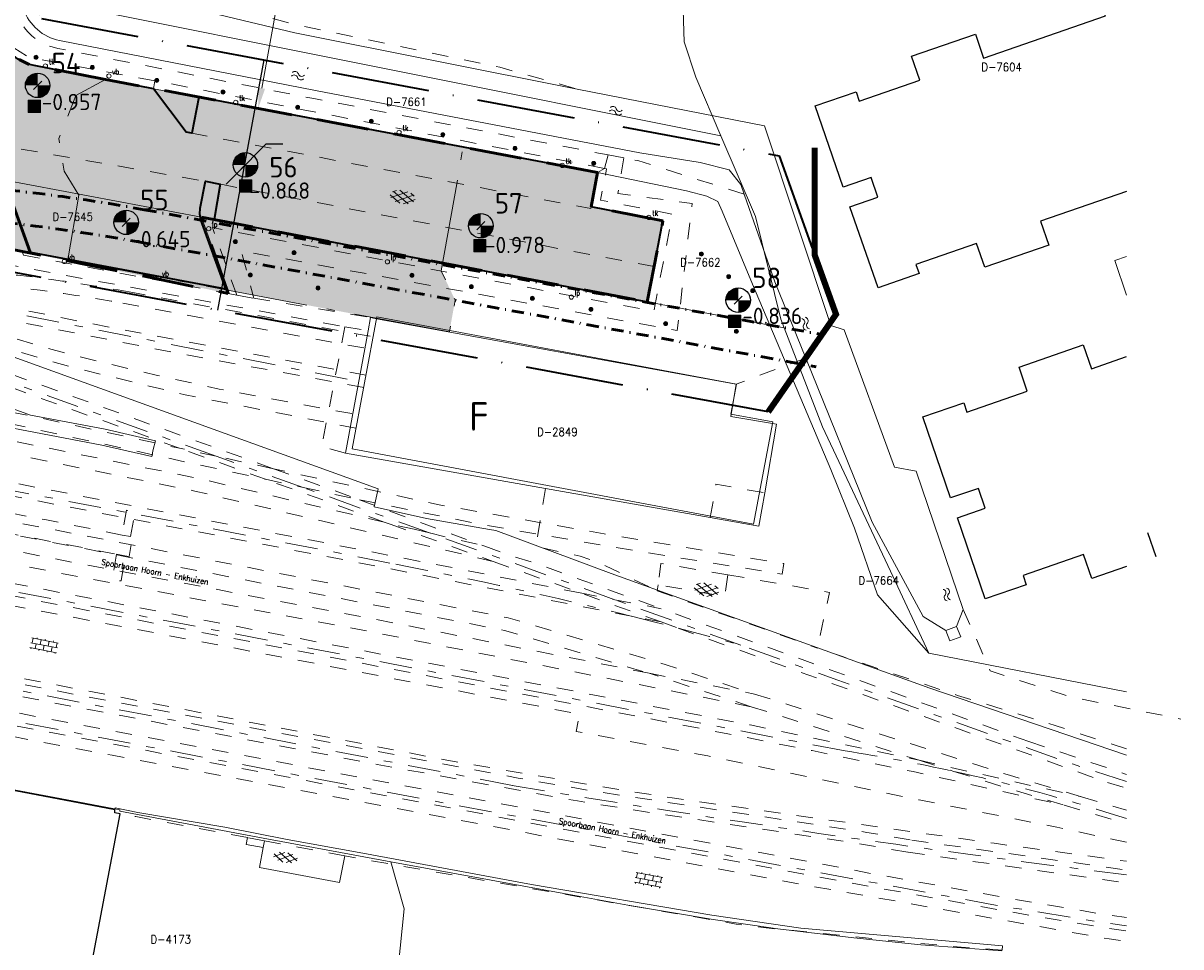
# Model space of a CAD drawing. Header units: metres. Extents: x 132072 to 132715, y 517419 to 517799.
# Tile 30 of 33: x 132571 to 132713, y 517512 to 517625. Entities that reach past the tile are written whole.
import ezdxf
from ezdxf import colors
from ezdxf.entities.mleader import LeaderData, LeaderLine
from ezdxf.enums import TextEntityAlignment as Align
from ezdxf.lldxf.tags import DXFTag
from ezdxf.math import Vec2, Vec3

# ---------------------------------------------------------------- set-up
doc = ezdxf.new("R2010")
doc.units = ezdxf.units.M
for name, pattern in [('DASHDOT', [1, 0.5, -0.25, 0, -0.25]), ('HIDDEN', [9.525, 6.35, -3.175]), ('MO-BORDER', [18.5, 12.5, -2.5, 1, -2.5]), ('NLCS-HIDDEN', [4, 2, -2]), ('XX-HART', [13, 4, -2, 1, -2, 4]), ('XX-PROJECTGRENS', [18, 12, -3, 0, -3])]:
    doc.linetypes.add(name, pattern=pattern)
doc.layers.get('0').update_dxf_attribs({"linetype": 'CONTINUOUS'})
for name, color, linetype, lineweight in [('B-XX-MO-BODEM_VERVUILING-G', 30, 'MO-BORDER', 18), ('B-XX-MO-DETAIL1-V', 253, 'CONTINUOUS', 18), ('B-XX-OG-TOPOGRAFIE_BEBOUWING_OVERIG-T35', 90, 'CONTINUOUS', 35), ('B-XX-VH-VERHARDING_ASFALT-ROOD-G', 1, 'CONTINUOUS', 35), ('GBKN AS SPOOR', 252, 'XX-HART', 13), ('GBKN BIJGEBOUW', 252, 'CONTINUOUS', 13), ('GBKN HOOFDGEBOUW', 250, 'CONTINUOUS', 25), ('GBKN KANT FUNCTIEVERSCHIL WEG', 252, 'NLCS-HIDDEN', 13), ('GBKN KANT GESLOTEN VERHARDING', 252, 'CONTINUOUS', 13), ('GBKN KANT GESLOTEN VERHARDING EIGEN TERREIN', 252, 'CONTINUOUS', 13), ('GBKN KANT VERHARDING OVERIG', 252, 'CONTINUOUS', 13), ('GBKN MUUR', 252, 'NLCS-HIDDEN', 13), ('GBKN SCHUUR', 252, 'CONTINUOUS', 13), ('GBKN SPOORRAIL', 252, 'NLCS-HIDDEN', 13), ('GBKN TALUDLIJN', 252, 'NLCS-HIDDEN', 13), ('GBKN TERREINAFSCHEIDING', 252, 'NLCS-HIDDEN', 13), ('GBKN UITSTROOMBAK', 252, 'CONTINUOUS', 13), ('GBKN VERHARDINGSSYMBOOL', 252, 'CONTINUOUS', 13), ('GBKN VLAKAFSLUITING', 252, 'NLCS-HIDDEN', 13), ('GBKN VLAKAFSLUITING BEHEER GROEN', 252, 'NLCS-HIDDEN', 13), ('GBKN VLAKAFSLUITING BEHEER WEGEN', 252, 'NLCS-HIDDEN', 13), ('GBKN WALBESCHERMING', 252, 'CONTINUOUS', 13), ('GBKN WATER', 252, 'CONTINUOUS', 13), ('GRENS MAAIVELD', 252, 'NLCS-HIDDEN', 13), ('KADASTER PERCEELNUMMER', 252, 'CONTINUOUS', 13), ('KADASTER PERCEELSGRENS', 252, 'KG-KADASTRAAL', 13), ('N-XX-KG-11 MTR GRENS', 7, 'DASHDOT', 35), ('N-XX-KG-7 MTR GRENS', 7, 'DASHDOT', 35), ('N-XX-KG-PROJECTGRENS-G', 7, 'XX-PROJECTGRENS', 35), ('N-XX-MO-BODEM_VERVUILING-V', 253, 'CONTINUOUS', 18), ('N-XX-MO-ONDERZOEK_BORING_ASFALT-S', 30, 'CONTINUOUS', 25), ('N-XX-MO-ONDERZOEK_BORING_GROND en ASFALT-S', 30, 'CONTINUOUS', 25), ('N-XX-MO-ONDERZOEK_NAP_ASFALT-S', 10, 'CONTINUOUS', 25), ('N-XX-MO-ONDERZOEK_NAP_GROND-S', 10, 'CONTINUOUS', 25), ('N-XX-MO-ONDERZOEK_PEILBUIS_ASFALT-S', 150, 'CONTINUOUS', 25), ('N-XX-MO-ONDERZOEK_PEILBUIS_GROND en ASFALT-S', 150, 'CONTINUOUS', 25), ('N-XX-MO-ONDERZOEK_VAKINDELING-S', 2, 'CONTINUOUS', 25), ('THEMA BOOM', 252, 'CONTINUOUS', 13), ('THEMA LICHTMAST', 252, 'CONTINUOUS', 13), ('THEMA OVERIGE TEKST', 252, 'CONTINUOUS', 13), ('THEMA RIOOL', 252, 'CONTINUOUS', 13), ('THEMA STRAATMEUBILAIR', 252, 'CONTINUOUS', 13), ('X-XX-AL-DETAIL1-T25', 8, 'CONTINUOUS', 25), ('X-XX-AL-REFERENTIE-G', 7, 'CONTINUOUS', 18)]:
    doc.layers.add(name, color=color, linetype=linetype, lineweight=lineweight)
doc.styles.add('NLCS-ISO', font='NLCS-ISO.ttf')
doc.styles.add('NLCS-ISO-M1000-T35', font='NLCS-ISO.ttf', dxfattribs={"height": 3.5})
doc.styles.add('Style-STANDARD', font='STANDARD.shx')
tags = doc.linetypes.add('KG-KADASTRAAL', pattern='A,5.5,-2,["K",Standard,S=1.8,R=0,X=0,Y=-0.9],-2,5.5,-2,[5,NLCS.SHX,S=0.75,R=0,X=0,Y=0],-2', length=19).pattern_tags.tags
tags[6] = DXFTag(74, 10)

# ---------------------------------------------------------------- blocks, each defined once
blk = doc.blocks.new('water')
at = {"layer": 'GBKN WATER', "extrusion": (0, 0, -1)}
for centre in [(-0.0037, 0.0003), (-0.0037, -0.0042)]:
    blk.add_arc(centre, 0.00425, 28.0725, 151.9275, dxfattribs=at)
at = {"layer": 'GBKN WATER'}
for centre in [(0.0112, 0.0043), (0.0112, -0.0002)]:
    blk.add_arc(centre, 0.00425, 208.0725, 331.9275, dxfattribs=at)
blk = doc.blocks.new('GV4')
at = {"layer": 'GBKN VERHARDINGSSYMBOOL'}
for p, q in [((0.0026, -0.009), (0.0408, 0.0128)), ((0.0037, 0.0052), (0.0132, 0.0107)), ((0.006, 0.0071), (0.0471, -0.0163)), ((0.0149, -0.0163), (0.056, 0.0071)), ((0.0212, 0.0128), (0.0594, -0.009)), ((0.0488, 0.0107), (0.0583, 0.0052)), ((0, -0.003), (0.027, -0.0185)), ((0.035, -0.0185), (0.062, -0.003))]:
    blk.add_line(p, q, dxfattribs=at)
blk = doc.blocks.new('OV4')
at = {"layer": 'GBKN VERHARDINGSSYMBOOL'}
for p, q in [((0, 0.012), (0.066, 0.012)), ((0, 0), (0.066, 0)), ((0.003, 0.012), (0.003, 0)), ((0.013, 0.015), (0.013, 0.012)), ((0.013, 0), (0.013, -0.012)), ((0.023, 0.012), (0.023, 0)), ((0.033, 0.015), (0.033, 0.012)), ((0.033, 0), (0.033, -0.012)), ((0.043, 0.012), (0.043, 0)), ((0.053, 0.015), (0.053, 0.012)), ((0.053, 0), (0.053, -0.012)), ((0.063, 0.012), (0.063, 0)), ((0, -0.012), (0.066, -0.012)), ((0.003, -0.012), (0.003, -0.015)), ((0.023, -0.012), (0.023, -0.015)), ((0.043, -0.012), (0.043, -0.015)), ((0.063, -0.012), (0.063, -0.015))]:
    blk.add_line(p, q, dxfattribs=at)
blk = doc.blocks.new('GV6')
at = {"layer": 'GBKN VERHARDINGSSYMBOOL'}
for p, q in [((0.001, -0.0034), (0.026, 0.012)), ((0.001, 0.0034), (0.0261, -0.0121)), ((0.0132, -0.0101), (0.0468, 0.0101)), ((0.0132, 0.0101), (0.0468, -0.0101)), ((0.034, 0.012), (0.059, -0.0034)), ((0.034, -0.012), (0.059, 0.0034))]:
    blk.add_line(p, q, dxfattribs=at)
blk = doc.blocks.new('tkolk')
at = {"layer": 'THEMA RIOOL'}
blk.add_circle((0, 0), 0.0262, dxfattribs=at)
at = {"layer": 'THEMA RIOOL', "style": 'Style-STANDARD', "width": 0.9}
blk.add_text('tk', height=0.0675, dxfattribs=at).set_placement((0.041, 0.019))
blk = doc.blocks.new('boom')
at = {"layer": 'THEMA BOOM'}
for radius in [0.0243, 0.0172, 0.0112, 0.00446]:
    blk.add_circle((0, 0), radius, dxfattribs=at)
blk = doc.blocks.new('lp')
at = {"layer": 'THEMA LICHTMAST'}
blk.add_circle((0, 0), 0.0262, dxfattribs=at)
at = {"layer": 'THEMA LICHTMAST', "style": 'Style-STANDARD', "width": 0.899999}
blk.add_text('lp', height=0.0675, dxfattribs=at).set_placement((0.041, 0.019))
blk = doc.blocks.new('vbord')
at = {"layer": 'THEMA STRAATMEUBILAIR'}
blk.add_circle((0, 0), 0.0262, dxfattribs=at)
at = {"layer": 'THEMA STRAATMEUBILAIR', "style": 'Style-STANDARD', "width": 0.9}
blk.add_text('vb', height=0.0675, dxfattribs=at).set_placement((0.041, 0.019))
blk = doc.blocks.new('Ondergrond_20161213')
at = {"layer": 'GBKN AS SPOOR', "flags": 128}
for points in [[(132610.89, 517581.61), (132544.31, 517594.79)], [(132461.88, 517588.62), (132609.34, 517560.44), (132616.83, 517558.96)], [(132594.85, 517572.18), (132570.43, 517580.96)], [(132671.82, 517536.11), (132459.6, 517576.81)], [(132605.47, 517568.36), (132594.85, 517572.18)], [(132620.94, 517562.8), (132605.47, 517568.36)], [(132631.09, 517531.88), (132457.38, 517565.32)], [(132643.65, 517554.62), (132637.64, 517556.8), (132620.94, 517562.8)], [(132456.62, 517561.39), (132481.6, 517556.58), (132624.42, 517529.41), (132689.78, 517517.3), (132703.62, 517515.07), (132706.28, 517514.67)], [(132659.06, 517549.06), (132643.65, 517554.62)], [(132645.66, 517552.6), (132648.52, 517551.87), (132651.39, 517551.13)], [(132651.39, 517551.13), (132655.23, 517550.11), (132659.06, 517549.06)], [(132706.28, 517532.36), (132699.77, 517534.47), (132670.95, 517544.76), (132659.06, 517549.06)], [(132703.73, 517528.6), (132706.28, 517527.81)]]:
    blk.add_lwpolyline(points, dxfattribs=at)
at = {"layer": 'GBKN AS SPOOR', "extrusion": (0, 0, -1)}
for centre, radius, start, end in [((-132516.57, 517036.32), 532.17, 100.8584, 104.0375), ((-132638.9, 517324.37), 214.28, 98.8358, 102.4637), ((-132638.92, 517324.78), 213.88, 102.4828, 107.6393)]:
    blk.add_arc(centre, radius, start, end, dxfattribs=at)
at = {"layer": 'GBKN AS SPOOR'}
blk.add_arc((132927.56, 519305.45), 1798.18, 260.50995, 262.93138, dxfattribs=at)
at = {"layer": 'GBKN BIJGEBOUW', "flags": 128}
for points in [[(132613.42, 517587.53), (132613.73, 517589.16)], [(132613.73, 517589.16), (132614.47, 517589.02)], [(132614.47, 517589.02), (132658.49, 517581.01)], [(132613.42, 517587.53), (132610.68, 517572.57)], [(132658.49, 517581.01), (132657.84, 517577.05), (132663.42, 517576.12)], [(132663.42, 517576.12), (132661.98, 517567.72)], [(132610.68, 517572.57), (132635.15, 517568.25)], [(132635.15, 517568.25), (132655.32, 517564.68)], [(132661.98, 517567.72), (132661.28, 517563.63)], [(132655.32, 517564.68), (132661.28, 517563.63)]]:
    blk.add_lwpolyline(points, dxfattribs=at)
at = {"layer": 'GBKN HOOFDGEBOUW', "flags": 128}
for points in [[(132668.14, 517615.07), (132673.16, 517616.81), (132673.55, 517615.67), (132680.95, 517618.23), (132679.93, 517621.16), (132687.77, 517623.87), (132688.78, 517620.94), (132703.7, 517626.1), (132702.27, 517630.31), (132699.89, 517629.5), (132696.6, 517639.17), (132698.97, 517639.98), (132697.54, 517644.19), (132681.32, 517638.67)], [(132671.58, 517605.15), (132668.14, 517615.07)], [(132675, 517606.33), (132671.58, 517605.15)], [(132675.84, 517603.91), (132675, 517606.33)], [(132672.42, 517602.73), (132675.84, 517603.91)], [(132706.28, 517604.61), (132695.74, 517600.96), (132696.75, 517598.03), (132688.91, 517595.32), (132687.89, 517598.25), (132680.48, 517595.68), (132680.87, 517594.54), (132675.85, 517592.81)], [(132675.85, 517592.81), (132672.42, 517602.73)], [(132693.12, 517583.11), (132700.95, 517585.82)], [(132700.95, 517585.82), (132701.97, 517582.89), (132706.28, 517584.38)], [(132681.33, 517577.01), (132686.34, 517578.73), (132686.73, 517577.59), (132694.12, 517580.16), (132693.12, 517583.11)], [(132684.74, 517567.08), (132681.33, 517577.01)], [(132688.13, 517568.24), (132684.74, 517567.08)], [(132688.97, 517565.81), (132688.13, 517568.24)], [(132685.57, 517564.65), (132688.97, 517565.81)], [(132688.98, 517554.72), (132685.57, 517564.65)], [(132708.85, 517562.86), (132709.86, 517559.92)], [(132701, 517560.16), (132693.61, 517557.59), (132694, 517556.46), (132688.98, 517554.72)], [(132706.28, 517558.69), (132702.02, 517557.23), (132701, 517560.16)], [(132582.43, 517528.88), (132556.29, 517533.86)], [(132583.08, 517528.4), (132582.41, 517528.52), (132582.43, 517528.65), (132582.43, 517528.88)], [(132578.39, 517503.61), (132583.08, 517528.4)]]:
    blk.add_lwpolyline(points, dxfattribs=at)
at = {"layer": 'GBKN KANT FUNCTIEVERSCHIL WEG', "flags": 128}
for points in [[(132640.72, 517602.71), (132640.69, 517602.51), (132591.85, 517611.74)], [(132648.44, 517595.4), (132595.33, 517605.49)]]:
    blk.add_lwpolyline(points, dxfattribs=at)
at = {"layer": 'GBKN KANT GESLOTEN VERHARDING', "flags": 128}
for points in [[(132572.55, 517620.02), (132587.18, 517617.16)], [(132587.18, 517617.16), (132591.16, 517611.87), (132591.85, 517611.74)], [(132591.85, 517611.74), (132592.72, 517616.16), (132641.53, 517606.93)], [(132596.03, 517592.68), (132572.1, 517597.19), (132567.48, 517609.85), (132567.04, 517610.48)], [(132641.53, 517606.93), (132640.72, 517602.71)], [(132596.03, 517592.68), (132592.97, 517601.12), (132592.82, 517601.83), (132592.86, 517602.54), (132593.52, 517605.85)], [(132593.52, 517605.85), (132595.33, 517605.49)], [(132648.44, 517595.4), (132647.61, 517591.09), (132594.58, 517601.17), (132595.33, 517605.49)], [(132640.72, 517602.71), (132649.53, 517601.02), (132648.44, 517595.4)]]:
    blk.add_lwpolyline(points, dxfattribs=at)
at = {"layer": 'GBKN KANT GESLOTEN VERHARDING'}
blk.add_arc((132573.6, 517625.35), 5.44, 199.7225, 258.8596, dxfattribs=at)
at = {"layer": 'GBKN KANT GESLOTEN VERHARDING EIGEN TERREIN', "flags": 128}
for points in [[(132600.58, 517524.26), (132598.52, 517524.65), (132598.65, 517525.5)], [(132600.58, 517524.26), (132600.74, 517525.1)], [(132610.58, 517523.26), (132609.94, 517519.99), (132600.13, 517521.84), (132600.58, 517524.26)]]:
    blk.add_lwpolyline(points, dxfattribs=at)
at = {"layer": 'GBKN KANT VERHARDING OVERIG', "flags": 128}
blk.add_lwpolyline([(132582.43, 517528.88), (132582.46, 517529.14), (132585.23, 517528.57), (132595.88, 517526.77), (132603.53, 517525.24), (132612.78, 517523.59), (132633.43, 517519.74), (132655.51, 517515.98), (132666.39, 517514.41), (132691.08, 517512.23), (132691.04, 517511.72)], dxfattribs=at)
at = {"layer": 'GBKN MUUR', "flags": 128}
for points in [[(132598.65, 517525.5), (132585.01, 517528.06), (132583.08, 517528.4)], [(132600.74, 517525.1), (132598.65, 517525.5)], [(132610.58, 517523.26), (132600.74, 517525.1)], [(132691.04, 517511.72), (132684.48, 517512.2), (132661.85, 517514.47), (132658.48, 517514.91), (132613.55, 517522.7), (132610.58, 517523.26)]]:
    blk.add_lwpolyline(points, dxfattribs=at)
at = {"layer": 'GBKN SCHUUR', "flags": 128}
blk.add_lwpolyline([(132706.28, 517596.63), (132704.82, 517596.14), (132706.25, 517591.89), (132706.28, 517591.91)], dxfattribs=at)
at = {"layer": 'GBKN SPOORRAIL', "flags": 128}
for points in [[(132463.69, 517597.97), (132541.55, 517583.08), (132572.13, 517577.13), (132590.35, 517573.16)], [(132611.95, 517575.62), (132591.06, 517579.7), (132577.73, 517582.97), (132573.79, 517584.04), (132568.25, 517585.72), (132544.8, 517593.16), (132535.93, 517595.63), (132530.68, 517596.9)], [(132463.39, 517596.41), (132568.24, 517576.47), (132600.87, 517569.36)], [(132615.41, 517564.12), (132592.58, 517569.49), (132524.33, 517583.26), (132491.74, 517589.67), (132480.43, 517591.69), (132463.03, 517594.54)], [(132613.17, 517582.11), (132582.64, 517587.82), (132552.14, 517593.88), (132547.94, 517594.77)], [(132628.76, 517559.3), (132592.23, 517567.92), (132524.02, 517581.69), (132491.44, 517588.09), (132480.15, 517590.12), (132462.73, 517593)], [(132612.89, 517580.62), (132589.69, 517584.88), (132567.18, 517589.32), (132551.41, 517592.52)], [(132551.41, 517592.52), (132568.02, 517587.25), (132573.33, 517585.65), (132577.2, 517584.59), (132587.64, 517582.07), (132595.22, 517580.41), (132612.26, 517577.25)], [(132584.18, 517592.31), (132614.06, 517586.8)], [(132583.42, 517590.91), (132613.77, 517585.28)], [(132639.41, 517555.46), (132615.09, 517560.24), (132550, 517572.77), (132518.28, 517578.56), (132462.03, 517589.37)], [(132645.66, 517552.6), (132614.78, 517558.67), (132549.71, 517571.19), (132517.99, 517576.99), (132461.73, 517587.83)], [(132461.23, 517585.25), (132630.58, 517552.4), (132649.92, 517546.66), (132660.74, 517543.07)], [(132460.95, 517583.81), (132630.12, 517550.86), (132647.84, 517545.61)], [(132647.84, 517545.61), (132614.17, 517552.24), (132577.31, 517559.2), (132544.41, 517565.61), (132460.48, 517581.35)], [(132569.75, 517582.23), (132601.86, 517570.65)], [(132660.33, 517541.52), (132613.86, 517550.67), (132577.01, 517557.62), (132544.11, 517564.04), (132460.18, 517579.79)], [(132590.35, 517573.16), (132570.22, 517580.42)], [(132459.74, 517577.56), (132543.8, 517561.63), (132660.2, 517539.28), (132680.87, 517534.96)], [(132459.46, 517576.06), (132535.74, 517561.68), (132657.46, 517538.2), (132667.8, 517536.14), (132680.14, 517533.57), (132698.65, 517529.45)], [(132594.85, 517572.18), (132590.35, 517573.16)], [(132600.87, 517569.36), (132590.35, 517573.16)], [(132601.86, 517570.65), (132594.85, 517572.18)], [(132612.36, 517566.86), (132627.63, 517563.77), (132645.99, 517560.63), (132664.1, 517557.75), (132664.34, 517559.05), (132642.34, 517562.68), (132622.14, 517566.23), (132601.86, 517570.65)], [(132601.86, 517570.65), (132612.36, 517566.86)], [(132600.87, 517569.36), (132605.47, 517568.36)], [(132615.41, 517564.12), (132600.87, 517569.36)], [(132605.47, 517568.36), (132612.36, 517566.86)], [(132457.52, 517566.04), (132500, 517557.9), (132522.08, 517553.51), (132631.82, 517532.78), (132640.36, 517531.28), (132674.5, 517526.13), (132679.99, 517525.17)], [(132612.36, 517566.86), (132627.71, 517561.19)], [(132457.23, 517564.54), (132500, 517556.43), (132523.55, 517551.66), (132579.23, 517541.19), (132614.54, 517534.45), (132639.06, 517529.98), (132647.39, 517528.65), (132672.96, 517524.84), (132679.54, 517523.69)], [(132616.15, 517563.85), (132615.41, 517564.12)], [(132619.07, 517563.24), (132616.15, 517563.85)], [(132616.15, 517563.85), (132628.76, 517559.3)], [(132619.07, 517563.24), (132620.94, 517562.8)], [(132620.94, 517562.8), (132627.71, 517561.19)], [(132456.77, 517562.15), (132675.23, 517521.06), (132694.64, 517517.57), (132704.37, 517515.95), (132706.28, 517515.69)], [(132456.49, 517560.68), (132627.63, 517528.35), (132674.94, 517519.49), (132694.37, 517515.99), (132704.14, 517514.36), (132706.28, 517514.07)], [(132627.71, 517561.19), (132630.89, 517560.02), (132634.04, 517559.04), (132649.31, 517553.51)], [(132628.76, 517559.3), (132639.41, 517555.46)], [(132649.29, 517551.89), (132639.41, 517555.46)], [(132639.41, 517555.46), (132643.65, 517554.62)], [(132643.65, 517554.62), (132649.31, 517553.51)], [(132694.33, 517537.25), (132649.31, 517553.51)], [(132649.29, 517551.89), (132645.66, 517552.6)], [(132649.29, 517551.89), (132651.39, 517551.13)], [(132651.39, 517551.13), (132703.94, 517532.24)], [(132660.33, 517541.52), (132647.84, 517545.61)], [(132647.84, 517545.61), (132660.74, 517543.07)], [(132660.74, 517543.07), (132691.96, 517533.12), (132700.76, 517530.49)], [(132660.33, 517541.52), (132680.87, 517534.96)], [(132694.33, 517537.25), (132706.28, 517533.23)], [(132680.87, 517534.96), (132685.15, 517533.6)], [(132680.87, 517534.96), (132700.76, 517530.49)], [(132685.15, 517533.6), (132691.48, 517531.59), (132698.65, 517529.45)], [(132703.94, 517532.24), (132706.28, 517531.52)], [(132700.76, 517530.49), (132706.28, 517528.84)], [(132698.65, 517529.45), (132706.28, 517527.17)], [(132679.99, 517525.17), (132706.28, 517521.53)], [(132679.54, 517523.69), (132706.28, 517519.95)]]:
    blk.add_lwpolyline(points, dxfattribs=at)
at = {"layer": 'GBKN SPOORRAIL', "extrusion": (0, 0, -1)}
for centre, radius, start, end in [((-132546.83, 517389.78), 205.94, 94.3289, 100.451), ((-132543.67, 517371.56), 222.93, 94.2576, 100.2708)]:
    blk.add_arc(centre, radius, start, end, dxfattribs=at)
at = {"layer": 'GBKN TALUDLIJN', "flags": 128}
blk.add_lwpolyline([(132588.67, 517632.6), (132589.83, 517629.42), (132589.94, 517629.09), (132604.09, 517625.14), (132629.56, 517619.81), (132639.02, 517617.15)], dxfattribs=at)
at = {"layer": 'GBKN TERREINAFSCHEIDING', "flags": 128}
for points in [[(132571.26, 517596.82), (132571.06, 517597.32)], [(132571.26, 517596.82), (132596.3, 517592.12)], [(132596.3, 517592.12), (132597.36, 517591.92)], [(132597.36, 517591.92), (132599.45, 517591.53)], [(132599.45, 517591.53), (132613.73, 517589.16)], [(132686.28, 517553.43), (132689.58, 517545.91), (132699.45, 517542.71), (132712.92, 517540.01)]]:
    blk.add_lwpolyline(points, dxfattribs=at)
at = {"layer": 'GBKN UITSTROOMBAK', "flags": 128}
for points in [[(132685.46, 517551.32), (132684.14, 517550.84)], [(132685.46, 517551.32), (132685.98, 517550.08), (132684.64, 517549.57), (132684.14, 517550.84)]]:
    blk.add_lwpolyline(points, dxfattribs=at)
at = {"layer": 'GBKN VLAKAFSLUITING', "flags": 128}
blk.add_lwpolyline([(132667.01, 517584.2), (132658.49, 517581.01)], dxfattribs=at)
at = {"layer": 'GBKN VLAKAFSLUITING BEHEER GROEN', "flags": 128}
for points in [[(132587.31, 517618.16), (132571.98, 517621), (132570.07, 517622.2), (132566.58, 517631.83), (132563.54, 517640.24), (132536.82, 517714.77), (132534.23, 517721.95)], [(132536.36, 517722.65), (132536.67, 517720.72), (132545.62, 517695.68), (132558.3, 517660.5), (132570.31, 517626.58), (132570.6, 517625.85), (132570.89, 517625.33), (132571.36, 517624.63), (132571.72, 517624.21), (132572.27, 517623.68), (132572.84, 517623.24), (132573.45, 517622.86), (132574.09, 517622.54), (132574.77, 517622.3), (132575.46, 517622.12), (132606.8, 517615.97), (132642.82, 517609.08)], [(132587.31, 517618.16), (132587.18, 517617.16)], [(132642.35, 517607.43), (132587.31, 517618.16)], [(132644.72, 517608.72), (132644.01, 517604.35), (132653.1, 517603.14), (132651.28, 517587.57), (132597.9, 517597.34), (132599.45, 517591.53)], [(132642.82, 517609.08), (132642.35, 517607.43)], [(132644.72, 517608.72), (132642.82, 517609.08)], [(132659.45, 517604.28), (132646.46, 517608.38), (132644.72, 517608.72)], [(132597.36, 517591.92), (132594.37, 517600.19), (132648.4, 517589.92), (132650.7, 517601.82), (132641.89, 517603.54), (132642.63, 517607.37), (132642.35, 517607.43)], [(132641.53, 517606.93), (132642.35, 517607.43)], [(132596.03, 517592.68), (132596.3, 517592.12)]]:
    blk.add_lwpolyline(points, dxfattribs=at)
at = {"layer": 'GBKN VLAKAFSLUITING BEHEER WEGEN', "flags": 128}
blk.add_lwpolyline([(132567.04, 517610.48), (132593.52, 517605.85)], dxfattribs=at)
at = {"layer": 'GBKN WALBESCHERMING', "flags": 128}
for points in [[(132639.02, 517617.15), (132604.48, 517624.01), (132589.79, 517627.53), (132588.13, 517629.23), (132586.12, 517634.59), (132577.86, 517631.77)], [(132575.65, 517623.1), (132606.99, 517616.95), (132646.7, 517609.35), (132654.1, 517608.15), (132657.65, 517607.27), (132659.04, 517605.46), (132659.45, 517604.28)], [(132686.28, 517553.43), (132680.52, 517570.34), (132677.88, 517570.83), (132671.69, 517587.66), (132670.08, 517588.18), (132661.94, 517612.66), (132639.02, 517617.15)], [(132659.45, 517604.28), (132663.23, 517593.55), (132667.01, 517584.2)], [(132667.01, 517584.2), (132675.14, 517564.11), (132681.36, 517552.57), (132684.14, 517550.84)], [(132685.46, 517551.32), (132686.28, 517553.43)]]:
    blk.add_lwpolyline(points, dxfattribs=at)
at = {"layer": 'GBKN WALBESCHERMING'}
blk.add_arc((132576.79, 517628.86), 5.87, 199.4496, 258.8952, dxfattribs=at)
at = {"layer": 'GRENS MAAIVELD', "flags": 128}
for points in [[(132583.33, 517562.54), (132573.88, 517564.42), (132454.76, 517587.29), (132358.26, 517605.72), (132296.97, 517617.57), (132273.52, 517621.99), (132216.41, 517633.12), (132194.2, 517637.28), (132163.25, 517643.24), (132163.16, 517642.75)], [(132313.32, 517611.94), (132397.95, 517595.65), (132518.06, 517572.69), (132582.65, 517560.19)], [(132556.81, 517597.94), (132610.6, 517588.04)], [(132706.28, 517524.92), (132697.75, 517526.76), (132680.88, 517530.12), (132655.03, 517535.49), (132638.92, 517538.47), (132639.33, 517540.61), (132557.65, 517556.23), (132531.54, 517561.13), (132503.28, 517566.64), (132368.14, 517592.56), (132367.47, 517588.84)], [(132367.36, 517588.2), (132367.32, 517587.93), (132367.31, 517587.77), (132420.18, 517577.66), (132419.71, 517574.47), (132451.3, 517568.22), (132457.69, 517566.95), (132478.51, 517562.83), (132624.42, 517534.72), (132644.73, 517531.27), (132650.66, 517530.35), (132690.07, 517524.79), (132706.28, 517522.6)], [(132610.6, 517588.04), (132607.75, 517573.37), (132610.68, 517572.57)], [(132610.6, 517588.04), (132613.42, 517587.53)], [(132655.32, 517564.68), (132656.01, 517568.75), (132661.98, 517567.72)], [(132635.15, 517568.25), (132633.98, 517561.12), (132639.39, 517559.93), (132641.9, 517559.07), (132648.81, 517555.71)], [(132584.35, 517562.34), (132584.9, 517565.42), (132583.86, 517565.59), (132583.33, 517562.54)], [(132584.35, 517562.34), (132583.33, 517562.54)], [(132583.67, 517559.99), (132584.18, 517559.9), (132584.59, 517562.29), (132584.35, 517562.34)], [(132582.65, 517560.19), (132582.14, 517557.13), (132583.2, 517556.91), (132583.67, 517559.99)], [(132582.65, 517560.19), (132583.67, 517559.99)], [(132459.8, 517558.96), (132521.17, 517547.09), (132582.09, 517535.57), (132667.72, 517519.54), (132704.15, 517513.08), (132706.28, 517512.76)], [(132657.48, 517557.66), (132649.28, 517559.06), (132648.93, 517556.44)], [(132657.48, 517557.66), (132657.08, 517555.02), (132648.93, 517556.44)], [(132657.48, 517557.66), (132669.9, 517555.52), (132668.44, 517548.69)], [(132648.93, 517556.44), (132648.81, 517555.71)], [(132648.81, 517555.71), (132668.44, 517548.69)], [(132706.28, 517536.34), (132697.53, 517539.21), (132685.59, 517542.91), (132671.51, 517547.66), (132668.44, 517548.69)]]:
    blk.add_lwpolyline(points, dxfattribs=at)
at = {"layer": 'KADASTER PERCEELSGRENS', "flags": 128}
for points in [[(132641.53, 517606.93), (132592.72, 517616.16), (132587.18, 517617.16), (132572.55, 517620.02), (132571.95, 517620.17), (132571.36, 517620.4), (132570.81, 517620.68), (132570.3, 517621.03), (132569.82, 517621.44), (132569.4, 517621.9), (132569.03, 517622.4), (132568.73, 517622.94), (132568.48, 517623.52), (132560.42, 517646.1)], [(132568.51, 517644.49), (132574.27, 517627.91), (132656.62, 517611.41)], [(132648.15, 517636.95), (132648.37, 517636.34), (132651.95, 517628.15), (132652.13, 517622.93), (132653.56, 517618.58), (132656.62, 517611.41)], [(132706.28, 517535.58), (132682.2, 517543.78), (132643.2, 517557.81), (132629.08, 517563.1), (132628.29, 517563.2), (132620.6, 517564.58), (132614.16, 517566), (132614.66, 517568.19), (132552.24, 517590.77), (132552.15, 517588.67), (132551.45, 517586.83), (132535.25, 517592.55), (132520.29, 517595.77), (132510.1, 517597.83), (132498, 517601.39), (132497.57, 517600.1), (132490.95, 517602.32), (132491.32, 517603.41), (132472.14, 517609.14), (132468.48, 517610.43), (132466.3, 517611.1), (132468.59, 517622.82)], [(132656.62, 517611.41), (132660.84, 517601.54), (132663.96, 517588.97), (132664.37, 517587.91)], [(132647.61, 517591.09), (132648.44, 517595.4), (132649.53, 517601.02), (132640.72, 517602.71), (132641.53, 517606.93)], [(132652.42, 517604.67), (132641.53, 517606.93)], [(132593.04, 517601.46), (132593.09, 517601.33), (132594.64, 517597.01), (132596.29, 517592.56), (132585.37, 517594.6), (132571.93, 517597.15), (132568.76, 517606.02)], [(132568.76, 517606.02), (132593.04, 517601.46)], [(132465.01, 517604.48), (132469.69, 517603.56), (132494.27, 517598.58), (132493.78, 517596.41), (132496.04, 517595.69), (132519.43, 517591.22), (132541.58, 517586.54), (132551.14, 517584.27), (132569.82, 517579.34), (132569.55, 517578.16), (132572.12, 517577.23), (132581.24, 517575.49), (132587.39, 517574.09), (132587.14, 517573.02), (132586.95, 517572.15), (132580.84, 517573.53), (132559.85, 517577.53), (132529.12, 517583.59), (132504.37, 517588.56), (132489.48, 517591.95), (132463.55, 517597)], [(132652.42, 517604.67), (132654.9, 517604.01), (132656.24, 517603.36)], [(132656.76, 517602.2), (132656.24, 517603.36)], [(132593.04, 517601.46), (132594.58, 517601.17), (132647.61, 517591.09)], [(132656.76, 517602.2), (132660.47, 517593.27), (132662.6, 517588.24)], [(132647.61, 517591.09), (132662.6, 517588.24)], [(132662.96, 517576.39), (132660.6, 517563.86), (132611.48, 517573.09), (132614.52, 517589.26), (132658.52, 517580.99), (132657.84, 517577.35), (132662.96, 517576.39)], [(132662.6, 517588.24), (132670.08, 517570.56), (132672.99, 517563.36), (132675.79, 517555.21)], [(132662.6, 517588.24), (132664.37, 517587.91)], [(132664.37, 517587.91), (132669.05, 517575.79), (132677.36, 517558.1), (132682.06, 517548.06)], [(132675.79, 517555.21), (132682.06, 517548.06)], [(132682.06, 517548.06), (132706.28, 517543.32)], [(132533.84, 517538.17), (132577.89, 517529.86), (132583.06, 517528.88), (132583.03, 517528.71), (132600.59, 517525.43), (132616.2, 517522.52)], [(132615.85, 517497.08), (132617.86, 517516.75), (132616.2, 517522.52)], [(132616.2, 517522.52), (132628.48, 517520.27), (132639.4, 517518.27), (132645.21, 517517.22), (132655.66, 517515.45), (132663.59, 517514.34), (132672.91, 517513.2), (132681.09, 517512.35), (132691.01, 517511.62)]]:
    blk.add_lwpolyline(points, dxfattribs=at)
at = {"layer": 'GBKN VERHARDINGSSYMBOOL', "xscale": 50, "yscale": 50, "zscale": 10}
for name, p, rotation in [('GV4', (132616.17, 517604.32), 349.5106101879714), ('GV4', (132653.36, 517556.24), 349.6900296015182), ('OV4', (132572.16, 517549.35), 348.9933358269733), ('GV6', (132601.84, 517523.33), 349.6336773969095), ('OV4', (132646.14, 517520.62), 349.1620895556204)]:
    blk.add_blockref(name, p, dxfattribs=dict(at, rotation=rotation))
at = {"layer": 'GBKN WATER', "xscale": 100, "yscale": 100, "zscale": 10}
for p, rotation in [((132604.12, 517618.93), 348.0493527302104), ((132643.04, 517614.65), 347.4090493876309), ((132667.27, 517587.72), 111.2267682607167), ((132684.52, 517554.55), 109.214311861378)]:
    blk.add_blockref('water', p, dxfattribs=dict(at, rotation=rotation))
at = {"layer": 'THEMA BOOM', "xscale": 10, "yscale": 10}
for p in [(132572.8, 517621.03), (132579.67, 517619.79), (132587.57, 517618.2), (132595.68, 517616.78), (132604.8, 517614.92), (132613.84, 517613.21), (132622.58, 517611.55), (132631.42, 517609.87), (132641.05, 517608.04), (132597.17, 517598.46), (132604.37, 517597.12), (132654.24, 517596.94), (132599.01, 517594.38), (132618.8, 517594.34), (132657.57, 517594.16), (132607.3, 517592.77), (132626.07, 517592.96), (132660.51, 517592.47), (132633.54, 517591.53), (132640.71, 517590.17), (132649.85, 517588.42), (132658.52, 517587.48)]:
    blk.add_blockref('boom', p, dxfattribs=at)
at = {"layer": 'THEMA LICHTMAST', "xscale": 10, "yscale": 10}
for p in [(132593.92, 517600.05), (132615.79, 517595.99), (132638.31, 517591.67)]:
    blk.add_blockref('lp', p, dxfattribs=at)
at = {"layer": 'THEMA RIOOL', "xscale": 10, "yscale": 10}
for p in [(132573.94, 517619.97), (132597.23, 517615.51), (132617.23, 517611.84), (132637.2, 517607.79), (132647.81, 517601.42)]:
    blk.add_blockref('tkolk', p, dxfattribs=at)
at = {"layer": 'THEMA STRAATMEUBILAIR', "xscale": 10, "yscale": 10}
for p in [(132581.7, 517618.74), (132576.26, 517596.03), (132587.79, 517594.01)]:
    blk.add_blockref('vbord', p, dxfattribs=at)
at = {"layer": 'KADASTER PERCEELNUMMER', "style": 'Style-STANDARD'}
for s, p in [('D-7604', (132690.98, 517619.84)), ('D-7661', (132618.12, 517615.57)), ('D-7645', (132577.27, 517601.5)), ('D-7662', (132654.1, 517595.93)), ('D-2849', (132636.6, 517575.16)), ('D-7664', (132675.94, 517556.97)), ('D-4173', (132589.28, 517513.03))]:
    blk.add_text(s, height=1, dxfattribs=at).set_placement(p, align=Align.MIDDLE_CENTER)
at = {"layer": 'THEMA OVERIGE TEKST', "style": 'Style-STANDARD'}
for rotation, p in [(349.2202, (132587.35, 517558.02)), (349.3833, (132643.34, 517526.32))]:
    blk.add_text('Spoorbaan Hoorn - Enkhuizen', height=0.7, rotation=rotation, dxfattribs=at).set_placement(p, align=Align.MIDDLE_CENTER)
blk = doc.blocks.new('SMO-BODEM_BORING_01-SO')
h = blk.add_hatch(color=256)
h.dxf.hatch_style = 1
h.paths.add_polyline_path([(0, 1.5, 0.414214), (-1.5, 0), (0, 0)])
h = blk.add_hatch(color=256)
h.dxf.hatch_style = 1
h.paths.add_polyline_path([(0, 0), (1.5, 0, -0.414214), (0, -1.5)])
at = {"color": 0, "linetype": 'Continuous'}
blk.add_circle((0, 0), 1.5, dxfattribs=at)
at = {"style": 'NLCS-ISO'}
blk.add_attdef('NR', (1.72, 1.49), '', height=2.5, dxfattribs=at)
blk = doc.blocks.new('MV-niveau')
for p, q in [((-0.5, -0.5), (0.5, 0.5)), ((-0.5, 0.5), (0.5, -0.5))]:
    blk.add_line(p, q)
at = {"style": 'NLCS-ISO'}
blk.add_attdef('MV', (0.5, 0.5), '', height=2, dxfattribs=at)
blk = doc.blocks.new('SMO-BODEM_PEILBUIS_1FILTER_HANDMATIG-SO')
blk.add_hatch(color=256).paths.add_polyline_path([(-1.06, -1.07, 0.666398), (1.5, 0, 0.198311), (1.06, 1.06)])
at = {"color": 0, "linetype": 'Continuous'}
blk.add_line((2.56, 2.56), (4.57, 2.56), dxfattribs=at)
at = {"color": 0, "linetype": 'Continuous', "flags": 128}
for points in [[(-1.06, -1.07), (2.56, 2.56)], [(-2.34, -2.35), (-1.06, -1.07)]]:
    blk.add_lwpolyline(points, dxfattribs=at)
at = {"color": 0, "linetype": 'Continuous'}
blk.add_circle((0, 0), 1.5, dxfattribs=at)
at = {"style": 'NLCS-ISO'}
blk.add_attdef('NR', (2.93, -1.54), '', height=2.5, dxfattribs=at)

msp = doc.modelspace()

# ---------------------------------------------------------------- hatches: boundary and pattern name
at = {"layer": 'B-XX-MO-DETAIL1-V', "transparency": 33554646}
h = msp.add_hatch(color=151, dxfattribs=at)
h.dxf.hatch_style = 1
h.paths.add_polyline_path([(132490.95, 517720.92), (132490.73, 517714.02), (132486.7, 517710.63), (132473.57, 517637.82), (132475.31, 517631.05), (132507.64, 517625.08), (132508.97, 517624.34), (132510.18, 517622.52), (132510.29, 517620.66), (132509.28, 517615.15), (132562.8, 517605.72), (132567.15, 517598.06), (132596.3, 517592.12), (132593.04, 517601.46), (132647.61, 517591.09), (132649.53, 517601.02), (132640.72, 517602.71), (132641.53, 517606.93), (132581.3, 517618.31), (132571.95, 517620.17), (132570.7, 517620.76), (132569.41, 517621.89), (132568.72, 517622.95), (132531.99, 517725.61), (132531.84, 517727.45), (132532.36, 517729.25), (132533.64, 517731.1), (132520.7, 517728.3), (132522.54, 517727.2), (132524.07, 517724.87), (132524.82, 517722.42), (132515.2, 517725.34)])
at = {"layer": 'B-XX-MO-DETAIL1-V'}
h = msp.add_hatch(color=190, dxfattribs=at)
h.dxf.hatch_style = 1
h.paths.add_polyline_path([(132576.67, 517596.22), (132578.03, 517604.15), (132576.21, 517607.07), (132575.59, 517611.09), (132577.64, 517616.35), (132581.3, 517618.31), (132625.07, 517610.05), (132622.39, 517594.87), (132624.09, 517591.29), (132623.38, 517587.4)])
at = {"layer": 'N-XX-MO-BODEM_VERVUILING-V', "transparency": 33554559}
h = msp.add_hatch(color=150, dxfattribs=at)
h.dxf.hatch_style = 1
h.paths.add_polyline_path([(132571.82, 517615.79), (132573.32, 517615.79), (132573.32, 517614.29), (132571.82, 517614.29)])
h = msp.add_hatch(color=82, dxfattribs=at)
h.dxf.hatch_style = 1
h.paths.add_polyline_path([(132597.69, 517606.02), (132599.19, 517606.02), (132599.19, 517604.52), (132597.69, 517604.52)])
h = msp.add_hatch(color=82, dxfattribs=at)
h.dxf.hatch_style = 1
h.paths.add_polyline_path([(132626.36, 517598.71), (132627.86, 517598.71), (132627.86, 517597.21), (132626.36, 517597.21)])
h = msp.add_hatch(color=150, dxfattribs=at)
h.dxf.hatch_style = 1
h.paths.add_polyline_path([(132657.55, 517589.46), (132659.05, 517589.46), (132659.05, 517587.96), (132657.55, 517587.96)])

# ---------------------------------------------------------------- linework, layer by layer
at = {"layer": 'B-XX-MO-BODEM_VERVUILING-G', "color": 190, "flags": 128}
msp.add_lwpolyline([(132576.67, 517596.22), (132578.03, 517604.15), (132576.21, 517607.07), (132575.59, 517611.09), (132577.64, 517616.35), (132581.3, 517618.31), (132625.07, 517610.05), (132622.39, 517594.87), (132624.09, 517591.29), (132623.38, 517587.4)], close=True, dxfattribs=at)
at = {"layer": 'B-XX-VH-VERHARDING_ASFALT-ROOD-G'}
for points in [[(132567.48, 517609.85), (132572.1, 517597.19), (132596.03, 517592.68), (132592.97, 517601.12), (132592.82, 517601.83), (132592.86, 517602.54), (132593.52, 517605.85), (132595.33, 517605.49), (132594.58, 517601.17), (132647.64, 517591.09), (132649.53, 517601.02), (132640.72, 517602.72), (132641.53, 517606.93), (132592.72, 517616.16), (132591.85, 517611.74), (132591.16, 517611.87), (132587.18, 517617.16), (132572.55, 517620.02, -0.264939), (132568.48, 517623.52, 0.000995), (132538.56, 517706.96, 0.000995)], [(132567.48, 517609.85), (132572.1, 517597.19), (132596.03, 517592.68), (132592.97, 517601.12), (132592.82, 517601.83), (132592.86, 517602.54), (132593.52, 517605.85), (132595.33, 517605.49), (132594.58, 517601.17), (132647.64, 517591.09), (132649.53, 517601.02), (132640.72, 517602.72), (132641.53, 517606.93), (132592.72, 517616.16), (132591.85, 517611.74), (132591.16, 517611.87), (132587.18, 517617.16), (132572.55, 517620.02, -0.264939), (132568.48, 517623.52, 0.000995), (132538.56, 517706.96, 0.000995)], [(132567.48, 517609.85), (132572.1, 517597.19), (132596.03, 517592.68), (132592.97, 517601.12), (132592.82, 517601.83), (132592.86, 517602.54), (132593.52, 517605.85), (132595.33, 517605.49), (132594.58, 517601.17), (132647.64, 517591.09), (132649.53, 517601.02), (132640.72, 517602.72), (132641.53, 517606.93), (132592.72, 517616.16), (132591.85, 517611.74), (132591.16, 517611.87), (132587.18, 517617.16), (132572.55, 517620.02, -0.264939), (132568.48, 517623.52, 0.000995), (132538.56, 517706.96)]]:
    msp.add_lwpolyline(points, format="xyb", dxfattribs=at)
at = {"layer": 'N-XX-KG-11 MTR GRENS', "lineweight": 50, "ltscale": 3, "extrusion": (0, 0, -1)}
msp.add_lwpolyline([(-132563.14, 517605.34, 0.026718), (-132586.04, 517602.37)], format="xyb", dxfattribs=at)
at = {"layer": 'N-XX-KG-11 MTR GRENS', "lineweight": 50, "ltscale": 3, "flags": 128}
msp.add_lwpolyline([(132586.04, 517602.37), (132668.98, 517587.08)], dxfattribs=at)
at = {"layer": 'N-XX-KG-7 MTR GRENS', "lineweight": 50, "ltscale": 3, "extrusion": (0, 0, -1)}
msp.add_lwpolyline([(-132562.84, 517601.35, 0.026718), (-132585.31, 517598.43, 0.026718)], format="xyb", dxfattribs=at)
at = {"layer": 'N-XX-KG-7 MTR GRENS', "lineweight": 50, "ltscale": 3, "flags": 128}
msp.add_lwpolyline([(132585.31, 517598.43), (132668.26, 517583.14)], dxfattribs=at)
at = {"layer": 'N-XX-KG-PROJECTGRENS-G'}
msp.add_lwpolyline([(132533.18, 517731.79), (132539.11, 517722.88), (132573.46, 517625.79), (132663.73, 517608.96), (132670.71, 517589.56), (132662.41, 517577.61), (132159.39, 517670.64), (132151.96, 517626.83), (132135.13, 517626.75), (132125.64, 517681.95), (132161.45, 517700.05), (132448.81, 517718.75)], close=True, dxfattribs=at)
at = {"layer": 'N-XX-MO-BODEM_VERVUILING-V', "color": 150}
for points in [[(132571.82, 517615.79), (132573.32, 517615.79), (132573.32, 517614.29), (132571.82, 517614.29)], [(132657.55, 517589.46), (132659.05, 517589.46), (132659.05, 517587.96), (132657.55, 517587.96)]]:
    msp.add_lwpolyline(points, close=True, dxfattribs=at)
at = {"layer": 'N-XX-MO-BODEM_VERVUILING-V', "color": 82}
for points in [[(132597.69, 517606.02), (132599.19, 517606.02), (132599.19, 517604.52), (132597.69, 517604.52)], [(132626.36, 517598.71), (132627.86, 517598.71), (132627.86, 517597.21), (132626.36, 517597.21)]]:
    msp.add_lwpolyline(points, close=True, dxfattribs=at)
at = {"layer": 'N-XX-MO-ONDERZOEK_VAKINDELING-S'}
msp.add_line((132600.67, 517620.72), (132595.01, 517590.08), dxfattribs=at)
at = {"layer": 'X-XX-AL-DETAIL1-T25', "color": 10, "const_width": 0.75}
msp.add_lwpolyline([(132668.09, 517609.97), (132668.09, 517596.85), (132670.71, 517589.56), (132662.41, 517577.61)], dxfattribs=at)

# ---------------------------------------------------------------- block references
at = {"layer": 'N-XX-MO-ONDERZOEK_BORING_ASFALT-S'}
for p, values in [((132572.98, 517617.59), {'NR': '54'}), ((132583.82, 517600.82), {'NR': '55'}), ((132627.23, 517600.41), {'NR': '57'})]:
    msp.add_blockref('SMO-BODEM_BORING_01-SO', p, dxfattribs=at).add_auto_attribs(values)
at = {"layer": 'N-XX-MO-ONDERZOEK_BORING_GROND en ASFALT-S'}
for p, values in [((132572.98, 517617.59), {'NR': '54'}), ((132583.82, 517600.82), {'NR': '55'}), ((132627.23, 517600.41), {'NR': '57'}), ((132658.74, 517591.29), {'NR': '58'})]:
    msp.add_blockref('SMO-BODEM_BORING_01-SO', p, dxfattribs=at).add_auto_attribs(values)
at = {"layer": 'N-XX-MO-ONDERZOEK_NAP_ASFALT-S'}
ref = msp.add_blockref('MV-niveau', (132572.98, 517617.59), dxfattribs=at)
ref.add_attrib('MV', '-0.957', (132573.48, 517614.56), dxfattribs={"layer": '0', "height": 2, "style": 'NLCS-ISO'})
ref = msp.add_blockref('MV-niveau', (132598.41, 517607.86), dxfattribs=at)
ref.add_attrib('MV', '-0.868', (132598.91, 517603.71), dxfattribs={"layer": '0', "height": 2, "style": 'NLCS-ISO'})
ref = msp.add_blockref('MV-niveau', (132583.82, 517600.82), dxfattribs=at)
ref.add_attrib('MV', '-0.645', (132584.32, 517597.77), dxfattribs={"layer": '0', "height": 2, "style": 'NLCS-ISO'})
ref = msp.add_blockref('MV-niveau', (132627.23, 517600.41), dxfattribs=at)
ref.add_attrib('MV', '-0.978', (132627.73, 517597.05), dxfattribs={"layer": '0', "height": 2, "style": 'NLCS-ISO'})
at = {"layer": 'N-XX-MO-ONDERZOEK_NAP_GROND-S'}
ref = msp.add_blockref('MV-niveau', (132658.74, 517591.29), dxfattribs=at)
ref.add_attrib('MV', '-0.836', (132659.24, 517588.37), dxfattribs={"layer": '0', "height": 2, "style": 'NLCS-ISO'})
at = {"layer": 'N-XX-MO-ONDERZOEK_PEILBUIS_ASFALT-S'}
ref = msp.add_blockref('SMO-BODEM_BORING_01-SO', (132598.41, 517607.86), dxfattribs=at)
ref.add_attrib('NR', '56', (132601.34, 517606.32), dxfattribs={"layer": '0', "height": 2.5, "style": 'NLCS-ISO'})
at = {"layer": 'N-XX-MO-ONDERZOEK_PEILBUIS_GROND en ASFALT-S'}
msp.add_blockref('SMO-BODEM_PEILBUIS_1FILTER_HANDMATIG-SO', (132598.41, 517607.86), dxfattribs=at).add_auto_attribs({'NR': '56'})
at = {"layer": 'X-XX-AL-REFERENTIE-G'}
msp.add_blockref('Ondergrond_20161213', (0, 0), dxfattribs=at)

# ---------------------------------------------------------------- texts
at = {"layer": 'B-XX-OG-TOPOGRAFIE_BEBOUWING_OVERIG-T35', "style": 'NLCS-ISO-M1000-T35'}
msp.add_text('F', height=3.5, dxfattribs=at).set_placement((132625.81, 517575.31))

# ---------------------------------------------------------------- next in the draw order: leaders
at = {"layer": 'B-XX-MO-BODEM_VERVUILING-G', "color": 190, "linetype": 'Continuous'}
ml = msp.add_multileader_mtext('Standard', dxfattribs=at)
ml.set_content('{\\C190;Saneringslocatie 2010}', color=90, style='NLCS-ISO-M1000-T35')
ml.set_leader_properties(color=256, lineweight=-1)
ml.build(insert=Vec2(0, 0))
ml.multileader.update_dxf_attribs({"has_text_frame": 1, "text_left_attachment_type": 5, "text_right_attachment_type": 5, "dogleg_length": 3.5, "arrow_head_size": 2.5})
ctx = ml.context
ctx.base_point, ctx.char_height, ctx.arrow_head_size, ctx.landing_gap_size, ctx.plane_origin = Vec3(132605.87, 517628.11), 3.5, 2.5, 0.9, Vec3(98344.84, -15615.43)
ctx.left_attachment, ctx.right_attachment = 5, 5
notes = []
notes.append((ctx, [(0, (1, 1, 0), (132602.37, 517628.11), (1, 0), 3.5, [(0, [(132599.97, 517614.78)], 0, [])])]))
ctx.mtext.insert, ctx.mtext.rotation, ctx.mtext.flow_direction = Vec3(132606.77, 517632.66), 6.283185, 5
ctx.mtext.has_bg_fill, ctx.mtext.bg_color, ctx.mtext.bg_scale_factor, ctx.mtext.bg_transparency, ctx.mtext.use_window_bg_color = 1, -1027028792, 1.5, 0, 1
for ctx, leaders in notes:
    for number, flags, end, landing, length, lines in leaders:
        leader = LeaderData()
        leader.index, (leader.has_last_leader_line, leader.has_dogleg_vector, leader.attachment_direction) = number, flags
        leader.last_leader_point, leader.dogleg_vector, leader.dogleg_length = Vec3(end), Vec3(landing), length
        for number, points, colour, breaks in lines:
            line = LeaderLine()
            line.index, line.vertices, line.color, line.breaks = number, Vec3.list(points), colors.encode_raw_color(colour), breaks
            leader.lines.append(line)
        ctx.leaders.append(leader)

# ---------------------------------------------------------------- next in the draw order: linework, layer by layer
at = {"layer": 'B-XX-MO-DETAIL1-V', "color": 190, "linetype": 'HIDDEN', "lineweight": 50}
msp.add_lwpolyline([(132567.15, 517598.06), (132596.3, 517592.12), (132593.04, 517601.46), (132647.61, 517591.09), (132649.53, 517601.02), (132640.72, 517602.71), (132641.53, 517606.93), (132581.3, 517618.31), (132571.95, 517620.17), (132570.7, 517620.76)], dxfattribs=at)

doc.saveas('drawing.dxf')
